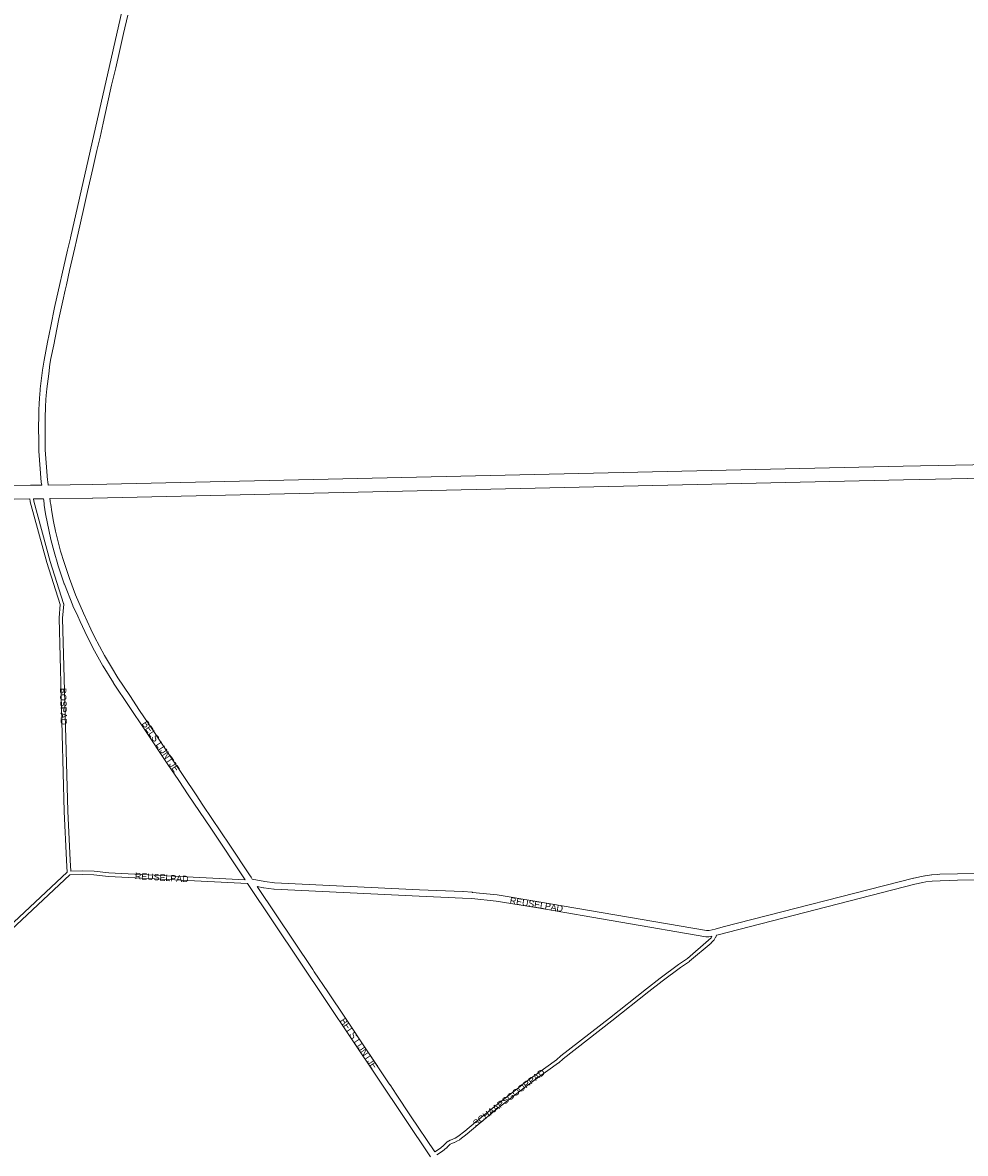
# Model space of a CAD drawing. Header units: metres. Extents: x 123819 to 142731, y 393440 to 405763.
# Tile 76 of 256: x 129557 to 130596, y 395381 to 396626. Entities that reach past the tile are written whole.
import ezdxf
from ezdxf.enums import TextEntityAlignment as Align

# ---------------------------------------------------------------- set-up
doc = ezdxf.new("R2010")
doc.units = ezdxf.units.M
doc.header["$MEASUREMENT"] = 0
for name, color, linetype, lineweight in [('gs-anno-wegen algemeen tekst', 7, 'Continuous', 0), ('gs-knt-aanvullende hoofdweg', 7, 'Continuous', 0), ('gs-knt-fietspaden', 7, 'Continuous', 0), ('gs-knt-paden', 7, 'Continuous', 0), ('gs-vlk-plantopografie wegen algemeen', 7, 'Continuous', 0)]:
    doc.layers.add(name, color=color, linetype=linetype, lineweight=lineweight)
doc.styles.add('Style-Arial', font='arial.ttf')

msp = doc.modelspace()

# ---------------------------------------------------------------- linework, layer by layer
at = {"layer": 'gs-knt-aanvullende hoofdweg', "color": 7, "linetype": 'Continuous', "flags": 128}
for points in [[(129584.9, 396116.8), (129633.6, 396117.5), (130527.3, 396137.6), (130527.3, 396137.6), (130738.8, 396141.8), (130902.1, 396145.6), (130938.1, 396146.4)], [(130739.1, 396126.8), (130527.6, 396122.6), (129634, 396102.5), (129633.9, 396102.5), (129586.9, 396101.8)], [(129038.9, 396104), (129062.5, 396105.1), (129110.8, 396107.2), (129110.9, 396107.2), (129110.9, 396107.2), (129110.9, 396107.2), (129142.7, 396108.4), (129142.8, 396108.4), (129194.1, 396109.4), (129394.4, 396113.4), (129547.1, 396116.4), (129547.2, 396116.4), (129565.5, 396116.5), (129577.8, 396116.7)], [(129564.7, 396101.5), (129547.3, 396101.4)], [(129579.8, 396101.7), (129568.7, 396101.5)]]:
    msp.add_lwpolyline(points, dxfattribs=at)
at = {"layer": 'gs-knt-fietspaden', "color": 7, "linetype": 'Continuous', "flags": 128}
for points in [[(129575.7, 396215.9), (129576.3, 396222.5), (129576.3, 396222.6), (129578.7, 396243.2), (129578.7, 396243.3), (129580.4, 396254.4), (129580.4, 396254.5), (129584.1, 396274.3), (129584.1, 396274.3), (129587.7, 396291.9), (129592.1, 396312.5), (129592.1, 396312.5), (129606.4, 396375.4), (129609.4, 396388.9), (129609.5, 396389), (129641, 396528.3), (129641, 396528.3), (129685.6, 396724.4)], [(129672.6, 396634.5), (129668, 396614.2), (129668, 396614.2), (129663.5, 396594.5), (129663.5, 396594.5), (129659.4, 396576.5), (129654.9, 396557.1), (129650.1, 396535.7), (129645.5, 396515.5), (129642.1, 396500.1), (129638.7, 396485.3), (129634.1, 396465.3), (129628.4, 396440.1), (129624.7, 396423.6), (129620.5, 396405.5), (129616.2, 396386.3), (129614.3, 396378), (129611.4, 396365.5), (129608.6, 396353), (129605, 396337.5), (129603.8, 396331.5), (129603.8, 396331.4), (129601, 396319.7), (129596.7, 396299.8), (129594.4, 396288.5), (129591, 396271.4), (129588, 396256.3), (129586.9, 396249.9), (129585.5, 396239.2), (129583.5, 396222.7), (129582.7, 396215.3)], [(129574.5, 396190.9), (129574.5, 396198.5), (129574.5, 396198.6), (129574.5, 396198.7), (129575.1, 396207.4), (129575.1, 396207.5), (129575.4, 396211.4)], [(129575.4, 396211.4), (129575.5, 396213.6), (129575.5, 396213.7), (129575.7, 396215.9)], [(129582.4, 396210.9), (129581.9, 396203), (129581.5, 396190.8)], [(129582.7, 396215.3), (129582.4, 396210.9)], [(129574.5, 396163.2), (129574.2, 396182), (129574.2, 396182.2), (129574.5, 396190.9)], [(129581.5, 396190.8), (129581.5, 396163.2)], [(129577.8, 396116.7), (129577.4, 396120), (129577.3, 396120), (129577.3, 396120.1), (129574.5, 396154), (129574.5, 396154.1), (129574.5, 396154.3), (129574.5, 396163.2)], [(129581.5, 396163.2), (129581.6, 396155.5), (129584.3, 396122.1), (129584.4, 396120.6), (129584.9, 396116.8)], [(129580.7, 396094.7), (129580.6, 396095.7), (129580.6, 396095.8), (129580, 396099.8), (129579.8, 396101.7)], [(129586.9, 396101.8), (129587.2, 396099.5), (129587.2, 396099.5), (129587.3, 396098.5), (129587.3, 396098.4), (129587.7, 396095.4)], [(129617.6, 395972.3), (129612.3, 395983.8), (129612.3, 395983.8), (129612.3, 395983.8), (129612.2, 395983.9), (129612.2, 395984), (129602.8, 396007.7), (129602.7, 396007.8), (129602.7, 396007.9), (129595.5, 396029), (129595.5, 396029.1), (129591.4, 396043.2), (129591.4, 396043.2), (129587.8, 396056.7), (129587.8, 396056.8), (129587.8, 396056.9), (129582, 396085), (129581.9, 396085.1), (129581.9, 396085.2), (129580.7, 396094.7)], [(129587.7, 396095.4), (129588.9, 396087.3), (129590.8, 396076.8), (129593.1, 396066.1), (129598.7, 396044), (129602.5, 396031.3), (129608.3, 396013.9), (129615.2, 395995.7), (129623.8, 395975.6)], [(129801.9, 395682), (129764.1, 395738.7), (129751.6, 395757.2), (129739.3, 395775.6), (129739.3, 395775.6), (129728.8, 395791.3), (129716.1, 395810.2), (129691.4, 395847.2), (129691.4, 395847.2), (129674.3, 395872.9), (129657, 395898.7), (129657, 395898.8), (129645.4, 395917.4), (129645.3, 395917.5), (129645.3, 395917.5), (129634.1, 395937.6), (129634, 395937.7), (129628.2, 395949.3), (129628.2, 395949.4), (129628.2, 395949.4), (129625.3, 395955.5)], [(129631.9, 395958.1), (129636, 395949.6), (129646.9, 395929.1), (129654.7, 395916.1), (129661.8, 395904.6), (129674.9, 395884.8), (129685.7, 395868.5), (129699.9, 395847.5), (129699.9, 395847.5), (129708.3, 395834.7), (129720.2, 395816.9), (129748, 395775.5), (129748, 395775.4), (129755.4, 395764.3), (129785.2, 395720), (129806.8, 395687.6), (129806.8, 395687.5), (129808.5, 395684.9)], [(129834.4, 395678.5), (129994, 395670.8), (130042, 395668.9), (130042.1, 395668.9), (130052.3, 395668.2), (130052.4, 395668.1), (130079.6, 395665.3), (130079.7, 395665.3), (130079.8, 395665.3), (130123.4, 395658.2), (130123.5, 395658.2), (130310.5, 395626.1), (130312.1, 395626.1), (130313.5, 395626.3), (130320, 395627.7), (130320, 395627.7), (130328.6, 395630), (130328.6, 395630), (130538.5, 395683.9), (130538.6, 395683.9), (130538.7, 395683.9), (130547.4, 395685.7), (130550.9, 395686.5), (130551, 395686.5), (130551.2, 395686.5), (130558.4, 395687.5), (130558.5, 395687.5), (130558.5, 395687.5), (130558.6, 395687.5), (130558.6, 395687.5), (130565.2, 395687.9), (130565.2, 395687.9), (130567.6, 395688), (130567.6, 395688), (130567.7, 395688), (130567.7, 395688), (130587, 395688.5), (130587, 395688.5), (130587, 395688.5), (130968.6, 395693.2)], [(130006.3, 395376.8), (129804.6, 395677.8), (129804.5, 395677.9)], [(131003.4, 395686.4), (130998.8, 395686.2), (130998.6, 395686.2), (130968.6, 395686.2), (130587.1, 395681.4), (130587.1, 395681.4), (130578.2, 395681.2), (130578.2, 395681.2), (130567.9, 395681), (130567.9, 395681), (130559.2, 395680.5), (130559.2, 395680.5), (130552.2, 395679.6), (130548.9, 395678.9), (130548.9, 395678.9), (130540.1, 395677.1), (130321.7, 395620.9), (130321.7, 395620.9), (130321.6, 395620.9), (130321.4, 395620.9)], [(130316.4, 395619.7), (130314.9, 395619.4), (130314.8, 395619.4), (130314.7, 395619.4), (130312.9, 395619.1), (130312.7, 395619.1), (130312.5, 395619.1), (130312.4, 395619.1), (130310.2, 395619.1), (130310.1, 395619.1), (130310, 395619.1), (130309.9, 395619.1), (130309.8, 395619.1), (130309.8, 395619.1), (130309.6, 395619.1), (130122.3, 395651.3), (130078.7, 395658.4), (130051.7, 395661.2), (130041.7, 395661.9), (129993.7, 395663.8), (129993.7, 395663.8), (129833.9, 395671.5), (129833.7, 395671.5), (129833.5, 395671.5), (129822.5, 395673.2), (129822.4, 395673.2), (129822.3, 395673.2), (129815.3, 395674.6), (129876.6, 395583.1), (129878.2, 395580.6), (129893, 395558.6), (129912.5, 395529.5), (129935.7, 395494.7), (129938.1, 395491.2), (129938.1, 395491.2), (129961.6, 395456.1), (129961.7, 395456), (129968.6, 395445.7), (129984.4, 395422.1), (130011, 395382.3)]]:
    msp.add_lwpolyline(points, dxfattribs=at)
at = {"layer": 'gs-knt-paden', "color": 7, "linetype": 'Continuous', "flags": 128}
for points in [[(129605.9, 395690.4), (129605, 395703.4), (129605, 395703.5), (129602.6, 395757.3), (129602.6, 395757.3), (129596.9, 395970.3), (129596.9, 395970.4), (129596.9, 395970.4), (129596.9, 395970.5), (129598.1, 395985.3), (129583.3, 396031.5), (129583.3, 396031.6), (129565.2, 396098.2), (129565.1, 396098.3), (129565.1, 396098.4), (129565.1, 396098.5), (129564.7, 396101.5)], [(129568.7, 396101.5), (129569.1, 396099.2), (129587.1, 396032.7), (129602, 395986.2), (129602, 395986.1), (129602.1, 395986), (129602.1, 395985.9), (129602.1, 395985.8), (129602.1, 395985.7), (129602.1, 395985.6), (129602.1, 395985.5), (129602.1, 395985.4), (129600.9, 395970.3), (129606.6, 395757.5), (129609, 395703.7), (129609.9, 395691.6)], [(129334.1, 395437.5), (129393.6, 395491.6), (129605.9, 395690.4)], [(129804.5, 395677.9), (129651.5, 395685.6), (129651.5, 395685.6), (129651.4, 395685.6), (129635.2, 395687.3), (129622.8, 395687.9), (129608.8, 395687.6), (129396.4, 395488.7), (129396.4, 395488.6), (129336.8, 395434.5)], [(129609.9, 395691.6), (129622.7, 395692), (129622.8, 395692), (129622.9, 395692), (129635.5, 395691.4), (129635.6, 395691.4), (129635.6, 395691.3), (129651.8, 395689.6)], [(129651.8, 395689.6), (129801.9, 395682)], [(130011, 395382.3), (130017.1, 395386.3), (130021.1, 395389.6), (130022, 395390.7), (130022, 395390.7), (130022.1, 395390.8), (130022.1, 395390.8), (130024, 395392.6), (130024.1, 395392.7), (130024.1, 395392.7), (130024.2, 395392.8), (130025.8, 395394), (130025.8, 395394), (130025.9, 395394), (130026, 395394.1), (130026, 395394.1), (130028.1, 395395.2), (130028.2, 395395.3), (130028.2, 395395.3), (130028.3, 395395.3), (130030.9, 395396.3), (130033.4, 395397.5), (130036.2, 395399.1), (130044, 395405.1), (130055.7, 395415), (130055.7, 395415), (130076.3, 395431.9), (130076.3, 395431.9), (130106.8, 395455.9), (130106.9, 395456), (130118.9, 395464.8), (130145, 395483.6), (130149.9, 395487.9), (130150, 395487.9), (130203.6, 395529.6), (130244.2, 395561.9), (130244.3, 395561.9), (130259.2, 395573.5), (130259.2, 395573.5), (130279.5, 395588.7), (130279.6, 395588.7), (130289.3, 395595.3), (130312.7, 395615.3), (130315.5, 395618.1), (130316.4, 395619.7)], [(130321.4, 395620.9), (130320.5, 395618.9), (130320.5, 395618.8), (130320.4, 395618.7), (130318.9, 395616), (130318.9, 395615.9), (130318.9, 395615.8), (130318.8, 395615.8), (130318.8, 395615.7), (130318.7, 395615.6), (130318.7, 395615.6), (130318.6, 395615.5), (130315.5, 395612.4), (130315.4, 395612.3), (130315.4, 395612.3), (130291.8, 395592.2), (130291.7, 395592.1), (130291.7, 395592.1), (130291.6, 395592), (130281.9, 395585.4), (130261.6, 395570.3), (130246.7, 395558.8), (130206.1, 395526.5), (130206, 395526.5), (130152.5, 395484.8), (130147.5, 395480.5), (130147.5, 395480.5), (130147.4, 395480.4), (130121.3, 395461.5), (130109.3, 395452.7), (130078.8, 395428.8), (130058.3, 395411.9), (130046.6, 395402), (130046.5, 395402), (130038.6, 395395.9), (130038.5, 395395.8), (130038.4, 395395.8), (130038.4, 395395.7), (130035.4, 395394), (130035.3, 395393.9), (130035.2, 395393.9), (130032.6, 395392.7), (130032.5, 395392.6), (130032.5, 395392.6), (130029.9, 395391.6), (130028.1, 395390.6), (130026.7, 395389.6), (130025, 395388), (130024.1, 395386.9), (130024, 395386.8), (130024, 395386.8), (130023.9, 395386.7), (130023.8, 395386.7), (130019.6, 395383.1), (130019.6, 395383), (130019.5, 395383), (130019.4, 395382.9), (130013.2, 395378.9)]]:
    msp.add_lwpolyline(points, dxfattribs=at)
at = {"layer": 'gs-vlk-plantopografie wegen algemeen', "color": 7, "linetype": 'Continuous', "flags": 128}
for points in [[(129575.7, 396215.9), (129576.3, 396222.5), (129576.3, 396222.6), (129578.7, 396243.2), (129578.7, 396243.3), (129580.4, 396254.4), (129580.4, 396254.5), (129584.1, 396274.3), (129584.1, 396274.3), (129587.7, 396291.9), (129592.1, 396312.5), (129592.1, 396312.5), (129606.4, 396375.4), (129609.4, 396388.9), (129609.5, 396389), (129641, 396528.3), (129641, 396528.3), (129685.6, 396724.4)], [(129574.5, 396190.9), (129574.5, 396198.5), (129574.5, 396198.6), (129574.5, 396198.7), (129575.1, 396207.4), (129575.1, 396207.5), (129575.4, 396211.4)], [(129582.7, 396215.3), (129582.4, 396210.9)], [(129581.5, 396190.8), (129581.5, 396163.2)], [(129577.8, 396116.7), (129577.4, 396120), (129577.3, 396120), (129577.3, 396120.1), (129574.5, 396154), (129574.5, 396154.1), (129574.5, 396154.3), (129574.5, 396163.2)], [(129586.9, 396101.8), (129587.2, 396099.5), (129587.2, 396099.5), (129587.3, 396098.5), (129587.3, 396098.4), (129587.7, 396095.4)], [(129617.6, 395972.3), (129612.3, 395983.8), (129612.3, 395983.8), (129612.3, 395983.8), (129612.2, 395983.9), (129612.2, 395984), (129602.8, 396007.7), (129602.7, 396007.8), (129602.7, 396007.9), (129595.5, 396029), (129595.5, 396029.1), (129591.4, 396043.2), (129591.4, 396043.2), (129587.8, 396056.7), (129587.8, 396056.8), (129587.8, 396056.9), (129582, 396085), (129581.9, 396085.1), (129581.9, 396085.2), (129580.7, 396094.7)], [(129623.8, 395975.6), (129631.9, 395958.1)], [(129623.8, 395975.6), (129631.9, 395958.1)], [(129625.3, 395955.5), (129620.1, 395966.4), (129620.1, 395966.5), (129617.6, 395972.3)], [(129801.9, 395682), (129764.1, 395738.7), (129751.6, 395757.2), (129739.3, 395775.6), (129739.3, 395775.6), (129728.8, 395791.3), (129716.1, 395810.2), (129691.4, 395847.2), (129691.4, 395847.2), (129674.3, 395872.9), (129657, 395898.7), (129657, 395898.8), (129645.4, 395917.4), (129645.3, 395917.5), (129645.3, 395917.5), (129634.1, 395937.6), (129634, 395937.7), (129628.2, 395949.3), (129628.2, 395949.4), (129628.2, 395949.4), (129625.3, 395955.5)], [(129834.4, 395678.5), (129994, 395670.8), (130042, 395668.9), (130042.1, 395668.9), (130052.3, 395668.2), (130052.4, 395668.1), (130079.6, 395665.3), (130079.7, 395665.3), (130079.8, 395665.3), (130123.4, 395658.2), (130123.5, 395658.2), (130310.5, 395626.1), (130312.1, 395626.1), (130313.5, 395626.3), (130320, 395627.7), (130320, 395627.7), (130328.6, 395630), (130328.6, 395630), (130538.5, 395683.9), (130538.6, 395683.9), (130538.7, 395683.9), (130547.4, 395685.7), (130550.9, 395686.5), (130551, 395686.5), (130551.2, 395686.5), (130558.4, 395687.5), (130558.5, 395687.5), (130558.5, 395687.5), (130558.6, 395687.5), (130558.6, 395687.5), (130565.2, 395687.9), (130565.2, 395687.9), (130567.6, 395688), (130567.6, 395688), (130567.7, 395688), (130567.7, 395688), (130587, 395688.5), (130587, 395688.5), (130587, 395688.5), (130968.6, 395693.2)], [(129808.5, 395684.9), (129809.8, 395682.8), (129823.6, 395680.1), (129834.4, 395678.5), (129834.4, 395678.5), (129834.4, 395678.5)], [(129808.5, 395684.9), (129809.8, 395682.8), (129823.6, 395680.1), (129834.4, 395678.5), (129834.4, 395678.5), (129834.4, 395678.5)], [(131003.4, 395686.4), (130998.8, 395686.2), (130998.6, 395686.2), (130968.6, 395686.2), (130587.1, 395681.4), (130587.1, 395681.4), (130578.2, 395681.2), (130578.2, 395681.2), (130567.9, 395681), (130567.9, 395681), (130559.2, 395680.5), (130559.2, 395680.5), (130552.2, 395679.6), (130548.9, 395678.9), (130548.9, 395678.9), (130540.1, 395677.1), (130321.7, 395620.9), (130321.7, 395620.9), (130321.6, 395620.9), (130321.4, 395620.9)], [(130316.4, 395619.7), (130314.9, 395619.4), (130314.8, 395619.4), (130314.7, 395619.4), (130312.9, 395619.1), (130312.7, 395619.1), (130312.5, 395619.1), (130312.4, 395619.1), (130310.2, 395619.1), (130310.1, 395619.1), (130310, 395619.1), (130309.9, 395619.1), (130309.8, 395619.1), (130309.8, 395619.1), (130309.6, 395619.1), (130122.3, 395651.3), (130078.7, 395658.4), (130051.7, 395661.2), (130041.7, 395661.9), (129993.7, 395663.8), (129993.7, 395663.8), (129833.9, 395671.5), (129833.7, 395671.5), (129833.5, 395671.5), (129822.5, 395673.2), (129822.4, 395673.2), (129822.3, 395673.2), (129815.3, 395674.6), (129876.6, 395583.1), (129878.2, 395580.6), (129893, 395558.6), (129912.5, 395529.5), (129935.7, 395494.7), (129938.1, 395491.2), (129938.1, 395491.2), (129961.6, 395456.1), (129961.7, 395456), (129968.6, 395445.7), (129984.4, 395422.1), (130011, 395382.3)]]:
    msp.add_lwpolyline(points, dxfattribs=at)

# ---------------------------------------------------------------- texts
at = {"layer": 'gs-anno-wegen algemeen tekst', "color": 7, "style": 'Style-Arial'}
for s, rotation, p in [('BOSPAD', 271.4658, (129601.8, 395872.9)), ('REUSELPAD', 356.5659, (129710.1, 395684.5)), ('REUSELPAD', 350.8417, (130123, 395654.7)), ('SCHAAPSGOORPAD', 37.3833, (130092.6, 395442))]:
    msp.add_text(s, height=7, rotation=rotation, dxfattribs=at).set_placement(p, align=Align.MIDDLE_CENTER)
at = {"layer": 'gs-anno-wegen algemeen tekst', "color": 7, "style": 'Style-Arial', "width": 0.909091}
for rotation, p in [(303.7493, (129709.1, 395828.9)), (304.1027, (129927.2, 395501.6))]:
    msp.add_text('BELS LIJNTJE', height=7.7, rotation=rotation, dxfattribs=at).set_placement(p, align=Align.MIDDLE_CENTER)

doc.saveas('drawing.dxf')
